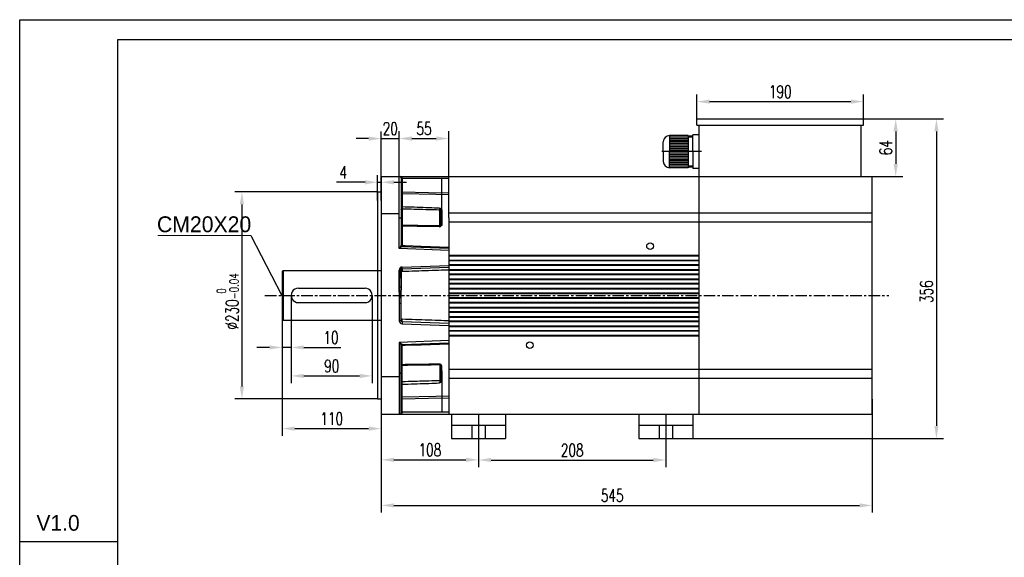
# Model space of a CAD drawing. Header units: inches. Extents: x -2985 to 8431, y -15940 to -4411.
# Tile 7 of 16: x -996 to 97, y -15241 to -14644. Entities that reach past the tile are written whole.
import ezdxf

# ---------------------------------------------------------------- set-up
doc = ezdxf.new("R2010")
doc.units = ezdxf.units.IN
doc.header["$MEASUREMENT"] = 0
doc.linetypes.add('CENTERX2', pattern=[20.32, 12.7, -2.54, 2.54, -2.54])
doc.layers.add('1', color=1, linetype='Continuous')
doc.layers.add('尺寸线', color=7, linetype='Continuous')
doc.layers.add('实线', color=7, linetype='Continuous', lineweight=30)
doc.styles.add('SLDTEXTSTYLE0', font='txt')
doc.styles.add('wldj', font='txt.shx', dxfattribs={"width": 0.7, "bigfont": 'INTECAD.SHX'})
doc.dimstyles.new('半径标注', dxfattribs={"dimscale": 4, "dimtxt": 3.5, "dimasz": 3.5, "dimexe": 2, "dimexo": 0, "dimgap": 1, "dimtad": 1, "dimdec": 3, "dimdsep": 46, "dimtxsty": 'wldj', "dimcen": 0.09, "dimclrd": 1, "dimclre": 1, "dimclrt": 3, "dimazin": 2, "dimtfac": 0.7, "dimtdec": 3, "dimtmove": 0, "dimatfit": 3, "dimfxl": 1, "dimtzin": 0, "dimarcsym": 0})

# ---------------------------------------------------------------- blocks, each defined once
blk = doc.blocks.new('*D56')
at = {"color": 1, "lineweight": -2}
for p, q in [((-594.4, -15073.3), (-594.4, -15191.2)), ((-49.4, -15065.2), (-49.4, -15191.2)), ((-580.4, -15183.2), (-63.4, -15183.2))]:
    blk.add_line(p, q, dxfattribs=at)
at = {"color": 1}
for points in [[(-580.4, -15180.9), (-580.4, -15185.5), (-594.4, -15183.2)], [(-63.4, -15185.5), (-63.4, -15180.9), (-49.4, -15183.2)]]:
    blk.add_solid(points, dxfattribs=at)
at = {"layer": 'Defpoints', "color": 0}
for p in [(-594.4, -15073.3), (-49.4, -15065.2), (-49.4, -15183.2)]:
    blk.add_point(p, dxfattribs=at)
at = {"color": 3, "insert": (-338, -15172.2), "char_height": 14, "attachment_point": 5, "style": 'wldj'}
blk.add_mtext('545', dxfattribs=at)
blk = doc.blocks.new('*D57')
at = {"color": 1, "lineweight": -2}
for p, q in [((-486.4, -15109), (-486.4, -15140.8)), ((-278.4, -15109), (-278.4, -15140.8)), ((-472.4, -15132.8), (-292.4, -15132.8))]:
    blk.add_line(p, q, dxfattribs=at)
at = {"color": 1}
for points in [[(-472.4, -15130.4), (-472.4, -15135.1), (-486.4, -15132.8)], [(-292.4, -15135.1), (-292.4, -15130.4), (-278.4, -15132.8)]]:
    blk.add_solid(points, dxfattribs=at)
at = {"layer": 'Defpoints', "color": 0}
for p in [(-486.4, -15109), (-278.4, -15109), (-278.4, -15132.8)]:
    blk.add_point(p, dxfattribs=at)
at = {"color": 3, "insert": (-382.4, -15121.8), "char_height": 14, "attachment_point": 5, "style": 'wldj'}
blk.add_mtext('208', dxfattribs=at)
blk = doc.blocks.new('*D58')
at = {"color": 1, "lineweight": -2}
for p, q in [((-574.4, -14818), (-574.4, -14767.8)), ((-519.4, -14818), (-519.4, -14767.8)), ((-560.4, -14775.8), (-533.4, -14775.8))]:
    blk.add_line(p, q, dxfattribs=at)
at = {"color": 1}
for points in [[(-560.4, -14773.5), (-560.4, -14778.2), (-574.4, -14775.8)], [(-533.4, -14778.2), (-533.4, -14773.5), (-519.4, -14775.8)]]:
    blk.add_solid(points, dxfattribs=at)
at = {"layer": 'Defpoints', "color": 0}
for p in [(-519.4, -14775.8), (-574.4, -14818), (-519.4, -14818)]:
    blk.add_point(p, dxfattribs=at)
at = {"color": 3, "insert": (-546.9, -14764.8), "char_height": 14, "attachment_point": 5, "style": 'wldj'}
blk.add_mtext('55', dxfattribs=at)
blk = doc.blocks.new('*D59')
at = {"color": 1, "lineweight": -2}
for p, q in [((-598.4, -14844.6), (-598.4, -14816.4)), ((-594.4, -14844.6), (-594.4, -14816.4)), ((-612.4, -14824.4), (-644.1, -14824.4)), ((-598.4, -14824.4), (-594.4, -14824.4)), ((-580.4, -14824.4), (-566.4, -14824.4))]:
    blk.add_line(p, q, dxfattribs=at)
at = {"color": 1}
for points in [[(-612.4, -14826.8), (-612.4, -14822.1), (-598.4, -14824.4)], [(-580.4, -14822.1), (-580.4, -14826.8), (-594.4, -14824.4)]]:
    blk.add_solid(points, dxfattribs=at)
at = {"layer": 'Defpoints', "color": 0}
for p in [(-594.4, -14824.4), (-598.4, -14844.6), (-594.4, -14844.6)]:
    blk.add_point(p, dxfattribs=at)
at = {"color": 3, "insert": (-636.6, -14813.4), "char_height": 14, "attachment_point": 5, "style": 'wldj'}
blk.add_mtext('4', dxfattribs=at)
blk = doc.blocks.new('*D60')
at = {"color": 1, "lineweight": -2}
for p, q in [((-704.4, -14950), (-704.4, -15105.9)), ((-594.4, -14950), (-594.4, -15105.9)), ((-690.4, -15097.9), (-608.4, -15097.9))]:
    blk.add_line(p, q, dxfattribs=at)
at = {"color": 1}
for points in [[(-690.4, -15095.6), (-690.4, -15100.3), (-704.4, -15097.9)], [(-608.4, -15100.3), (-608.4, -15095.6), (-594.4, -15097.9)]]:
    blk.add_solid(points, dxfattribs=at)
at = {"layer": 'Defpoints', "color": 0}
for p in [(-704.4, -14950), (-594.4, -14950), (-594.4, -15097.9)]:
    blk.add_point(p, dxfattribs=at)
at = {"color": 3, "insert": (-649.4, -15086.9), "char_height": 14, "attachment_point": 5, "style": 'wldj'}
blk.add_mtext('110', dxfattribs=at)
blk = doc.blocks.new('*D52')
at = {"color": 1, "lineweight": -2}
for p, q in [((-694.4, -14950), (-694.4, -15047.4)), ((-604.4, -14950), (-604.4, -15047.4)), ((-680.4, -15039.4), (-618.4, -15039.4))]:
    blk.add_line(p, q, dxfattribs=at)
at = {"color": 1}
for points in [[(-680.4, -15037.1), (-680.4, -15041.8), (-694.4, -15039.4)], [(-618.4, -15041.8), (-618.4, -15037.1), (-604.4, -15039.4)]]:
    blk.add_solid(points, dxfattribs=at)
at = {"layer": 'Defpoints', "color": 0}
for p in [(-694.4, -14950), (-604.4, -14950), (-604.4, -15039.4)]:
    blk.add_point(p, dxfattribs=at)
at = {"color": 3, "insert": (-649.4, -15028.4), "char_height": 14, "attachment_point": 5, "style": 'wldj'}
blk.add_mtext('90', dxfattribs=at)
blk = doc.blocks.new('*D53')
at = {"color": 1, "lineweight": -2}
for p, q in [((-704.4, -14950), (-704.4, -15015.8)), ((-694.4, -14950), (-694.4, -15015.8)), ((-718.4, -15007.8), (-732.4, -15007.8)), ((-694.4, -15007.8), (-704.4, -15007.8)), ((-680.4, -15007.8), (-639.2, -15007.8))]:
    blk.add_line(p, q, dxfattribs=at)
at = {"color": 1}
for points in [[(-718.4, -15010.1), (-718.4, -15005.5), (-704.4, -15007.8)], [(-680.4, -15005.5), (-680.4, -15010.1), (-694.4, -15007.8)]]:
    blk.add_solid(points, dxfattribs=at)
at = {"layer": 'Defpoints', "color": 0}
for p in [(-704.4, -14950), (-694.4, -14950), (-704.4, -15007.8)]:
    blk.add_point(p, dxfattribs=at)
at = {"color": 3, "insert": (-650.2, -14996.8), "char_height": 14, "attachment_point": 5, "style": 'wldj'}
blk.add_mtext('10', dxfattribs=at)
blk = doc.blocks.new('*D61')
at = {"color": 1, "lineweight": -2}
for p, q in [((-598.4, -14835), (-757.1, -14835)), ((-749.1, -14849), (-749.1, -15051)), ((-598.4, -15065), (-757.1, -15065))]:
    blk.add_line(p, q, dxfattribs=at)
at = {"color": 1}
for points in [[(-746.8, -14849), (-751.5, -14849), (-749.1, -14835)], [(-751.5, -15051), (-746.8, -15051), (-749.1, -15065)]]:
    blk.add_solid(points, dxfattribs=at)
at = {"layer": 'Defpoints', "color": 0}
for p in [(-598.4, -14835), (-749.1, -15065), (-598.4, -15065)]:
    blk.add_point(p, dxfattribs=at)
at = {"color": 3, "insert": (-764.8, -14956.8), "char_height": 14, "attachment_point": 5, "rotation": 90, "style": 'wldj'}
blk.add_mtext('%%c230{\\H10;\\S 0^ -0.04;}', dxfattribs=at)
blk = doc.blocks.new('*D62')
at = {"color": 1, "lineweight": -2}
for p, q in [((-243.9, -14754), (-243.9, -14726.9)), ((-229.9, -14734.9), (-72.9, -14734.9)), ((-58.9, -14754), (-58.9, -14726.9))]:
    blk.add_line(p, q, dxfattribs=at)
at = {"color": 1}
for points in [[(-229.9, -14732.6), (-229.9, -14737.2), (-243.9, -14734.9)], [(-72.9, -14737.2), (-72.9, -14732.6), (-58.9, -14734.9)]]:
    blk.add_solid(points, dxfattribs=at)
at = {"layer": 'Defpoints', "color": 0}
for p in [(-58.9, -14734.9), (-243.9, -14754), (-58.9, -14754)]:
    blk.add_point(p, dxfattribs=at)
at = {"color": 3, "insert": (-151.4, -14723.9), "char_height": 14, "attachment_point": 5, "style": 'wldj'}
blk.add_mtext('190', dxfattribs=at)
blk = doc.blocks.new('*D63')
at = {"color": 1, "lineweight": -2}
for p, q in [((-58.9, -14754), (-15.2, -14754)), ((-23.2, -14768), (-23.2, -14804)), ((-61.4, -14818), (-15.2, -14818))]:
    blk.add_line(p, q, dxfattribs=at)
at = {"color": 1}
for points in [[(-20.9, -14768), (-25.6, -14768), (-23.2, -14754)], [(-25.6, -14804), (-20.9, -14804), (-23.2, -14818)]]:
    blk.add_solid(points, dxfattribs=at)
at = {"layer": 'Defpoints', "color": 0}
for p in [(-58.9, -14754), (-61.4, -14818), (-23.2, -14818)]:
    blk.add_point(p, dxfattribs=at)
at = {"color": 3, "insert": (-34.2, -14786), "char_height": 14, "attachment_point": 5, "rotation": 90, "style": 'wldj'}
blk.add_mtext('64', dxfattribs=at)
blk = doc.blocks.new('*D64')
at = {"color": 1, "lineweight": -2}
for p, q in [((-72.5, -14754), (30, -14754)), ((22, -14768), (22, -15095)), ((-285.9, -15109), (30, -15109))]:
    blk.add_line(p, q, dxfattribs=at)
at = {"color": 1}
for points in [[(24.3, -14768), (19.7, -14768), (22, -14754)], [(19.7, -15095), (24.3, -15095), (22, -15109)]]:
    blk.add_solid(points, dxfattribs=at)
at = {"layer": 'Defpoints', "color": 0}
for p in [(-72.5, -14754), (-285.9, -15109), (22, -15109)]:
    blk.add_point(p, dxfattribs=at)
at = {"color": 3, "insert": (11, -14945.9), "char_height": 14, "attachment_point": 5, "rotation": 90, "style": 'wldj'}
blk.add_mtext('356', dxfattribs=at)
blk = doc.blocks.new('*D68')
at = {"color": 1, "lineweight": -2}
for p, q in [((-594.4, -15082), (-594.4, -15140.6)), ((-486.4, -15082.2), (-486.4, -15140.6)), ((-580.4, -15132.6), (-500.4, -15132.6))]:
    blk.add_line(p, q, dxfattribs=at)
at = {"color": 1}
for points in [[(-580.4, -15130.3), (-580.4, -15134.9), (-594.4, -15132.6)], [(-500.4, -15134.9), (-500.4, -15130.3), (-486.4, -15132.6)]]:
    blk.add_solid(points, dxfattribs=at)
at = {"layer": 'Defpoints', "color": 0}
for p in [(-594.4, -15082), (-486.4, -15082.2), (-486.4, -15132.6)]:
    blk.add_point(p, dxfattribs=at)
at = {"color": 3, "insert": (-540.4, -15121.6), "char_height": 14, "attachment_point": 5, "style": 'wldj'}
blk.add_mtext('108', dxfattribs=at)
blk = doc.blocks.new('*D69')
at = {"color": 1, "lineweight": -2}
for p, q in [((-594.4, -14830.5), (-594.4, -14767.9)), ((-574.4, -14830.5), (-574.4, -14767.9)), ((-608.4, -14775.9), (-622.4, -14775.9)), ((-594.4, -14775.9), (-574.4, -14775.9)), ((-560.4, -14775.9), (-546.4, -14775.9))]:
    blk.add_line(p, q, dxfattribs=at)
at = {"color": 1}
for points in [[(-608.4, -14778.3), (-608.4, -14773.6), (-594.4, -14775.9)], [(-560.4, -14773.6), (-560.4, -14778.3), (-574.4, -14775.9)]]:
    blk.add_solid(points, dxfattribs=at)
at = {"layer": 'Defpoints', "color": 0}
for p in [(-574.4, -14775.9), (-594.4, -14830.5), (-574.4, -14830.5)]:
    blk.add_point(p, dxfattribs=at)
at = {"color": 3, "insert": (-584.4, -14764.9), "char_height": 14, "attachment_point": 5, "style": 'wldj'}
blk.add_mtext('20', dxfattribs=at)

msp = doc.modelspace()

# ---------------------------------------------------------------- linework, layer by layer
for p, q in [((-995.8426, -15939.6569), (-995.8426, -14643.8976)), ((-995.8426, -14643.8976), (836.5443, -14643.8976)), ((-243.9429, -14754.0356), (-58.9429, -14754.0356)), ((-243.9429, -14761.0356), (-58.9429, -14761.0356)), ((-594.4402, -14818.0356), (-49.4399, -14818.0356)), ((-594.4402, -14818.0356), (-594.4402, -15082.0356)), ((-598.4402, -14835.0356), (-594.4402, -14835.0356)), ((-598.4402, -14835.0356), (-598.4402, -15065.0356)), ((-574.4429, -14859.6144), (-594.4402, -14859.6144)), ((-704.4402, -14923.5356), (-703.4402, -14922.5356)), ((-704.4402, -14923.5356), (-704.4402, -14976.5356)), ((-704.4402, -14923.5356), (-704.4402, -14976.5356)), ((-703.4402, -14922.5356), (-594.4402, -14922.5356)), ((-703.4402, -14922.5356), (-703.4402, -14977.5356)), ((-686.4402, -14942.0356), (-612.4314, -14942.0356)), ((-686.4402, -14958.0356), (-612.2592, -14958.0336)), ((-704.4402, -14976.5356), (-703.4402, -14977.5356)), ((-703.4402, -14977.5356), (-594.4402, -14977.5356)), ((-574.4429, -15040.4568), (-594.4402, -15040.4568)), ((-598.4402, -15065.0356), (-594.4402, -15065.0356)), ((-594.4402, -15082.0356), (-456.4402, -15082.0356)), ((-519.4429, -15082.0356), (-49.4399, -15082.0356)), ((-516.4402, -15082.0356), (-516.4402, -15109.0356)), ((-486.4402, -15082.245), (-486.4402, -15135.8262)), ((-456.4402, -15082.0356), (-456.4402, -15109.0356)), ((-308.4402, -15082.0356), (-308.4402, -15109.0356)), ((-278.4402, -15082.0356), (-278.4402, -15116.0406)), ((-248.4402, -15082.0356), (-248.4402, -15109.0356)), ((-516.4402, -15094.0356), (-456.4402, -15094.0356)), ((-493.9402, -15094.0356), (-493.9402, -15109.0356)), ((-478.9402, -15094.0356), (-478.9402, -15109.0356)), ((-308.4402, -15094.0356), (-248.4402, -15094.0356)), ((-285.9402, -15094.0356), (-285.9402, -15109.0356)), ((-270.9402, -15094.0356), (-270.9402, -15109.0356)), ((-516.4402, -15109.0356), (-456.4402, -15109.0356)), ((-308.4402, -15109.0356), (-248.4402, -15109.0356)), ((-995.8426, -15223.4077), (-886.7719, -15223.4077))]:
    msp.add_line(p, q)
at = {"color": 7, "linetype": 'Continuous', "lineweight": 30}
for p, q in [((-243.9429, -14761.0356), (-243.9429, -14754.0356)), ((-58.9429, -14761.0356), (-58.9429, -14754.0356)), ((-241.4429, -14818.0356), (-241.4429, -14761.0356)), ((-61.4429, -14818.0356), (-61.4429, -14761.0356)), ((-574.4429, -14863.7723), (-574.4429, -14818.0356)), ((-574.4429, -14818.0356), (-511.7429, -14818.0356)), ((-572.2429, -14820.2356), (-572.2429, -14864.4559)), ((-572.2429, -14820.2356), (-571.1813, -14820.2356)), ((-571.1813, -14820.2356), (-571.1813, -14835.1695)), ((-519.4429, -14820.2356), (-571.1813, -14820.2356)), ((-527.1429, -14866.1893), (-527.1429, -14819.9011)), ((-519.4429, -14863.7723), (-519.4429, -14818.0356)), ((-241.4429, -15082.5741), (-241.4429, -14818.0356)), ((-241.4429, -15082.5741), (-241.4429, -14818.0356)), ((-49.4399, -15082.0356), (-49.4399, -14818.0356)), ((-572.2429, -14835.1695), (-571.1813, -14835.1695)), ((-571.1813, -14837.1005), (-571.1813, -14851.4202)), ((-528.2813, -14856.1274), (-528.2958, -14855.9381)), ((-528.2813, -14872.1598), (-528.2813, -14856.1274)), ((-527.1719, -14855.0399), (-527.1429, -14855.2899)), ((-527.1429, -14855.2899), (-527.1429, -14871.4477)), ((-574.4429, -14897.7974), (-574.4429, -14863.7723)), ((-572.2429, -14864.4559), (-572.2429, -14894.6106)), ((-519.4429, -14858.2649), (-49.4399, -14858.2649)), ((-519.4429, -14863.7723), (-519.4429, -15082.0356)), ((-571.1813, -14873.1059), (-571.1813, -14894.5626)), ((-528.2958, -14872.2829), (-528.2813, -14872.1598)), ((-527.1429, -14871.4477), (-527.1719, -14871.7409)), ((-519.4429, -14868.2649), (-49.4399, -14868.2649)), ((-519.4429, -14899.987), (-574.4429, -14897.7974)), ((-571.1813, -14895.71), (-519.4429, -14897.5167)), ((-519.4429, -14905.2106), (-241.4429, -14905.2106)), ((-241.4429, -14905.7606), (-519.4429, -14905.7606)), ((-241.4429, -14906.4808), (-519.4429, -14906.4808)), ((-519.4429, -14910.8638), (-241.4429, -14910.8638)), ((-574.4429, -14941.0091), (-574.4429, -14921.8606)), ((-572.2429, -14921.8606), (-574.4429, -14921.8606)), ((-572.2429, -14921.8606), (-572.2429, -14941.0091)), ((-571.2581, -14918.5626), (-519.4429, -14916.7532)), ((-519.4429, -14918.9545), (-571.1813, -14920.7612)), ((-519.4429, -14911.2606), (-241.4429, -14911.2606)), ((-241.4429, -14911.8106), (-519.4429, -14911.8106)), ((-519.4429, -14915.6606), (-241.4429, -14915.6606)), ((-241.4429, -14916.2106), (-519.4429, -14916.2106)), ((-241.4429, -14916.8904), (-519.4429, -14916.8904)), ((-519.4429, -14921.2734), (-241.4429, -14921.2734)), ((-519.4429, -14921.7106), (-241.4429, -14921.7106)), ((-241.4429, -14922.2606), (-519.4429, -14922.2606)), ((-519.4429, -14926.1106), (-241.4429, -14926.1106)), ((-241.4429, -14926.6606), (-519.4429, -14926.6606)), ((-241.4429, -14927.3), (-519.4429, -14927.3)), ((-519.4429, -14931.683), (-241.4429, -14931.683)), ((-519.4429, -14932.1606), (-241.4429, -14932.1606)), ((-241.4429, -14932.7106), (-519.4429, -14932.7106)), ((-572.2429, -14941.0091), (-574.4429, -14941.0091)), ((-572.2429, -14941.0091), (-572.2331, -14942.6718)), ((-519.4429, -14936.5606), (-241.4429, -14936.5606)), ((-241.4429, -14937.1106), (-519.4429, -14937.1106)), ((-241.4429, -14937.7095), (-519.4429, -14937.7095)), ((-519.4429, -14942.0925), (-241.4429, -14942.0925)), ((-519.4429, -14942.6106), (-241.4429, -14942.6106)), ((-241.4429, -14943.1606), (-519.4429, -14943.1606)), ((-519.4429, -14947.0106), (-241.4429, -14947.0106)), ((-241.4429, -14947.5606), (-519.4429, -14947.5606)), ((-241.4429, -14948.1191), (-519.4429, -14948.1191)), ((-519.4429, -14952.5021), (-241.4429, -14952.5021)), ((-519.4429, -14953.0606), (-241.4429, -14953.0606)), ((-241.4429, -14953.6106), (-519.4429, -14953.6106)), ((-572.2429, -14959.0621), (-574.4429, -14959.0621)), ((-574.4429, -14959.0621), (-574.4429, -14978.2106)), ((-572.2429, -14959.0621), (-572.2331, -14957.3994)), ((-572.2429, -14978.2106), (-572.2429, -14959.0621)), ((-519.4429, -14957.4606), (-241.4429, -14957.4606)), ((-241.4429, -14958.0106), (-519.4429, -14958.0106)), ((-241.4429, -14958.5287), (-519.4429, -14958.5287)), ((-519.4429, -14962.9117), (-241.4429, -14962.9117)), ((-519.4429, -14963.5106), (-241.4429, -14963.5106)), ((-241.4429, -14964.0606), (-519.4429, -14964.0606)), ((-519.4429, -14967.9106), (-241.4429, -14967.9106)), ((-241.4429, -14968.4606), (-519.4429, -14968.4606)), ((-241.4429, -14968.9383), (-519.4429, -14968.9383)), ((-519.4429, -14973.3213), (-241.4429, -14973.3213)), ((-519.4429, -14973.9606), (-241.4429, -14973.9606)), ((-241.4429, -14974.5106), (-519.4429, -14974.5106)), ((-572.2429, -14978.2106), (-574.4429, -14978.2106)), ((-571.2581, -14981.5086), (-519.4429, -14983.3181)), ((-519.4429, -14981.1167), (-571.1813, -14979.31)), ((-519.4429, -14978.3606), (-241.4429, -14978.3606)), ((-241.4429, -14978.9106), (-519.4429, -14978.9106)), ((-241.4429, -14979.3478), (-519.4429, -14979.3478)), ((-519.4429, -14983.7308), (-241.4429, -14983.7308)), ((-519.4429, -14984.4106), (-241.4429, -14984.4106)), ((-241.4429, -14984.9606), (-519.4429, -14984.9606)), ((-519.4429, -14988.8106), (-241.4429, -14988.8106)), ((-241.4429, -14989.3606), (-519.4429, -14989.3606)), ((-241.4429, -14989.7574), (-519.4429, -14989.7574)), ((-519.4429, -14994.1404), (-241.4429, -14994.1404)), ((-519.4429, -14994.8606), (-241.4429, -14994.8606)), ((-241.4429, -14995.4106), (-519.4429, -14995.4106)), ((-519.4429, -15000.0843), (-574.4429, -15002.2738)), ((-574.4429, -15002.2738), (-574.4429, -15036.299)), ((-572.2429, -15035.6154), (-572.2429, -15005.4606)), ((-571.1813, -15004.3612), (-519.4429, -15002.5545)), ((-571.1813, -15026.9653), (-571.1813, -15005.5086)), ((-528.2958, -15027.7884), (-528.2813, -15027.9114)), ((-528.2813, -15027.9114), (-528.2813, -15043.9438)), ((-527.1429, -15028.6235), (-527.1719, -15028.3303)), ((-527.1429, -15044.7813), (-527.1429, -15028.6235)), ((-574.4429, -15036.299), (-574.4429, -15082.0356)), ((-572.2429, -15079.8356), (-572.2429, -15035.6154)), ((-527.1429, -15033.8819), (-527.1429, -15080.1701)), ((-519.4429, -15031.8063), (-49.4399, -15031.8063)), ((-519.4429, -15041.8063), (-49.4399, -15041.8063)), ((-571.1813, -15062.9707), (-571.1813, -15048.651)), ((-528.2813, -15043.9438), (-528.2958, -15044.1331)), ((-527.1719, -15045.0313), (-527.1429, -15044.7813)), ((-572.2429, -15064.9017), (-571.1813, -15064.9017)), ((-571.1813, -15079.8356), (-571.1813, -15064.9017)), ((-574.4429, -15082.0356), (-511.7429, -15082.0356)), ((-572.2429, -15079.8356), (-571.1813, -15079.8356)), ((-519.4429, -15079.8356), (-571.1813, -15079.8356))]:
    msp.add_line(p, q, dxfattribs=at)
at = {"color": 8, "linetype": 'Continuous', "lineweight": 30}
for p, q in [((-571.1429, -14854.1066), (-571.1429, -14872.5134)), ((-529.3813, -14873.0295), (-529.3813, -14855.6336)), ((-571.1429, -15045.9646), (-571.1429, -15027.5579)), ((-529.3813, -15027.0417), (-529.3813, -15044.4377))]:
    msp.add_line(p, q, dxfattribs=at)
at = {"color": 1, "linetype": 'CENTERX2'}
for p, q in [((-723.5321, -14950.0356), (-559.4402, -14950.0356)), ((-683.2472, -14950.0356), (-30.7922, -14950.0356))]:
    msp.add_line(p, q, dxfattribs=at)
at = {"color": 7, "linetype": 'Continuous', "lineweight": 30, "flags": 128}
for points in [[(-571.1813, -14835.1695), (-541.9652, -14835.7771), (-519.4429, -14836.2478)], [(-519.4429, -14838.3487), (-519.4429, -14838.3487), (-533.7249, -14837.8857), (-571.1813, -14837.1005)], [(-572.2429, -14854.5921), (-572.2218, -14854.4974), (-572.1592, -14854.4063), (-572.0575, -14854.3224), (-571.9207, -14854.2488), (-571.754, -14854.1885), (-571.5639, -14854.1436), (-571.3575, -14854.116), (-571.1429, -14854.1066)], [(-572.2429, -14872.416), (-572.2227, -14872.5477), (-572.1628, -14872.6746), (-572.0655, -14872.792), (-571.9342, -14872.8955), (-571.7739, -14872.9815), (-571.5903, -14873.0466), (-571.3904, -14873.0886), (-571.1813, -14873.1059)], [(-528.2958, -14872.2829), (-528.2633, -14872.1503), (-528.1915, -14872.0289), (-528.0832, -14871.9232), (-527.9422, -14871.8372), (-527.774, -14871.7741), (-527.5847, -14871.7363), (-527.3815, -14871.7251), (-527.1719, -14871.7409)], [(-527.1429, -14871.4477), (-527.3629, -14871.457), (-527.5755, -14871.4946), (-527.7723, -14871.5589), (-527.9454, -14871.6473), (-528.0878, -14871.7562), (-528.1939, -14871.8814), (-528.2592, -14872.0178), (-528.2813, -14872.1598)], [(-574.4429, -14897.7974), (-574.0609, -14897.244), (-573.6905, -14896.7075), (-573.3429, -14896.204), (-573.0288, -14895.749), (-572.7576, -14895.3562), (-572.5377, -14895.0376), (-572.3756, -14894.8028), (-572.2763, -14894.6591), (-572.2429, -14894.6106)], [(-571.1813, -14895.71), (-571.244, -14895.7501), (-571.4296, -14895.8689), (-571.731, -14896.0618), (-572.1366, -14896.3214), (-572.6309, -14896.6377), (-573.1948, -14896.9986), (-573.8066, -14897.3902), (-574.4429, -14897.7974)], [(-572.2429, -14894.037), (-572.2227, -14894.1373), (-572.1628, -14894.234), (-572.0655, -14894.3235), (-571.9342, -14894.4024), (-571.7739, -14894.4678), (-571.5903, -14894.5175), (-571.3904, -14894.5495), (-571.1813, -14894.5626)], [(-571.1813, -14894.5626), (-567.8465, -14894.6782), (-550.2609, -14895.2874), (-519.4429, -14896.355)], [(-571.1813, -14920.7612), (-571.1828, -14920.719), (-571.1872, -14920.5939), (-571.1942, -14920.3907), (-571.2038, -14920.1173), (-571.2154, -14919.7841), (-571.2287, -14919.404), (-571.2431, -14918.9915), (-571.2581, -14918.5626)], [(-571.1813, -14923.5672), (-571.3904, -14923.5596), (-571.5903, -14923.5411), (-571.7739, -14923.5124), (-571.9342, -14923.4746), (-572.0655, -14923.429), (-572.1628, -14923.3774), (-572.2227, -14923.3215), (-572.2429, -14923.2636)], [(-571.1813, -14976.504), (-571.3904, -14976.5116), (-571.5903, -14976.5301), (-571.7739, -14976.5588), (-571.9342, -14976.5966), (-572.0655, -14976.6422), (-572.1628, -14976.6939), (-572.2227, -14976.7497), (-572.2429, -14976.8077)], [(-571.1813, -14979.31), (-571.1828, -14979.3522), (-571.1872, -14979.4773), (-571.1942, -14979.6805), (-571.2038, -14979.954), (-571.2154, -14980.2871), (-571.2287, -14980.6672), (-571.2431, -14981.0797), (-571.2581, -14981.5086)], [(-571.1813, -15004.3612), (-571.244, -15004.3211), (-571.4296, -15004.2023), (-571.731, -15004.0094), (-572.1366, -15003.7499), (-572.6309, -15003.4335), (-573.1948, -15003.0726), (-573.8066, -15002.681), (-574.4429, -15002.2738)], [(-574.4429, -15002.2738), (-574.0609, -15002.8272), (-573.6905, -15003.3637), (-573.3429, -15003.8672), (-573.0288, -15004.3222), (-572.7576, -15004.715), (-572.5377, -15005.0336), (-572.3756, -15005.2684), (-572.2763, -15005.4122), (-572.2429, -15005.4606)], [(-572.2429, -15006.0342), (-572.2227, -15005.9339), (-572.1628, -15005.8372), (-572.0655, -15005.7478), (-571.9342, -15005.6689), (-571.7739, -15005.6034), (-571.5903, -15005.5537), (-571.3904, -15005.5217), (-571.1813, -15005.5086)], [(-571.1813, -15005.5086), (-567.8465, -15005.393), (-550.2609, -15004.7838), (-519.4429, -15003.7163)], [(-572.2429, -15027.6552), (-572.2227, -15027.5235), (-572.1628, -15027.3966), (-572.0655, -15027.2793), (-571.9342, -15027.1757), (-571.7739, -15027.0898), (-571.5903, -15027.0246), (-571.3904, -15026.9826), (-571.1813, -15026.9653)], [(-528.2958, -15027.7884), (-528.2633, -15027.921), (-528.1915, -15028.0424), (-528.0832, -15028.148), (-527.9422, -15028.234), (-527.774, -15028.2971), (-527.5847, -15028.335), (-527.3815, -15028.3462), (-527.1719, -15028.3303)], [(-527.1429, -15028.6235), (-527.3629, -15028.6142), (-527.5755, -15028.5766), (-527.7723, -15028.5124), (-527.9454, -15028.424), (-528.0878, -15028.315), (-528.1939, -15028.1898), (-528.2592, -15028.0535), (-528.2813, -15027.9114)], [(-572.2429, -15045.4791), (-572.2218, -15045.5738), (-572.1592, -15045.6649), (-572.0575, -15045.7488), (-571.9207, -15045.8224), (-571.754, -15045.8828), (-571.5639, -15045.9276), (-571.3575, -15045.9553), (-571.1429, -15045.9646)], [(-519.4429, -15061.7225), (-519.4429, -15061.7225), (-533.7249, -15062.1856), (-571.1813, -15062.9707)], [(-571.1813, -15064.9017), (-541.9652, -15064.2941), (-519.4429, -15063.8234)]]:
    msp.add_lwpolyline(points, dxfattribs=at)
at = {"lineweight": 0, "extrusion": (0, 1, 0), "elevation": -14883.3676}
msp.add_lwpolyline([(842.5411, 0), (739.1105, 0)], dxfattribs=at)
at = {"color": 7, "linetype": 'Continuous', "lineweight": 30}
for centre in [(-295.9429, -14895.3106), (-429.4429, -15005.3106)]:
    msp.add_circle(centre, 3.74, dxfattribs=at)
for centre, radius, start, end in [((-571.211, -14836.0667), 1.0342, 183.7842451, 271.644252), ((-571.2602, -14850.4317), 0.9916, 187.6848215, 274.5622165), ((-529.1887, -14857.034), 1.4137, 50.8275383, 97.8296364), ((-527.1793, -14856.183), 1.143, 89.6289997, 167.6314118), ((-527.2874, -14856.286), 1.0065, 81.7479371, 170.9347687), ((-571.1429, -14871.1871), 1.1, 180.0144292, 269.3835349), ((-529.3813, -14871.9295), 1.1, 269.3428303, 311.4900032), ((-571.1429, -14894.6106), 1.1, 180, 268), ((-571.1429, -14921.8606), 3.3, 92, 180), ((-571.1429, -14921.8606), 1.1, 92, 180), ((-571.1429, -14978.2106), 3.3, 180, 268), ((-571.1429, -14978.2106), 1.1, 180, 268), ((-571.1429, -15005.4606), 1.1, 92, 180), ((-571.1429, -15028.8841), 1.1, 90.6164651, 179.9855708), ((-529.3813, -15028.1417), 1.1, 48.5099968, 90.6571697), ((-571.2602, -15049.6395), 0.9916, 85.4377835, 172.3151785), ((-529.1887, -15043.0372), 1.4137, 262.1703636, 309.1724617), ((-527.1793, -15043.8883), 1.143, 192.3685882, 270.3710003), ((-527.2874, -15043.7852), 1.0065, 189.0652313, 278.2520629), ((-571.211, -15064.0045), 1.0342, 88.355748, 176.2157549)]:
    msp.add_arc(centre, radius, start, end, dxfattribs=at)
for centre, start, end in [((-686.4402, -14950.0356), 89.9999963, 270.0031603), ((-612.4402, -14950.0356), 268.707364, 90.0625023)]:
    msp.add_arc(centre, 8, start, end)
at = {"color": 8, "linetype": 'Continuous', "lineweight": 30}
msp.add_ellipse((-574.4429, -14820.2356), major_axis=(-3.2616, 0), ratio=0.674513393, start_param=3.141592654, end_param=4.438982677, dxfattribs=at)
at = {"color": 8, "linetype": 'Continuous', "lineweight": 30, "extrusion": (0, 0, -1)}
msp.add_ellipse((-574.4429, -15079.8356), major_axis=(3.2616, 0), ratio=0.674513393, start_param=0, end_param=1.297390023, dxfattribs=at)
at = {"color": 7, "linetype": 'Continuous', "lineweight": 30}
for points, knots in [([(-574.4429, -14818.0356), (-574.2037, -14818.0584), (-573.7255, -14818.104), (-573.0863, -14818.4577), (-572.5858, -14818.9824), (-572.3027, -14819.6012), (-572.2433, -14820.0376), (-572.2429, -14820.2315), (-572.2429, -14820.2356)], [0, 0, 0, 0, 0.202722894, 0.405307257, 0.611799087, 0.827090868, 0.996296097, 1, 1, 1, 1]), ([(-571.1813, -14835.1695), (-571.1834, -14835.4168), (-571.1877, -14835.9114), (-571.1879, -14836.5681), (-571.1847, -14836.935), (-571.1818, -14837.0787), (-571.1813, -14837.1005)], [0, 0, 0, 0, 0.314553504, 0.62913458, 0.943629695, 1, 1, 1, 1]), ([(-571.1813, -14851.4202), (-562.3649, -14851.7071), (-544.7646, -14852.2796), (-527.1649, -14852.8912), (-529.4183, -14853.3231)], [0, 0, 0, 0, 0.500922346, 1, 1, 1, 1]), ([(-571.1813, -14851.4202), (-571.1799, -14851.5944), (-571.1771, -14851.943), (-571.1679, -14852.6503), (-571.1562, -14853.4067), (-571.1474, -14853.8733), (-571.1429, -14854.1066)], [0, 0, 0, 0, 0.24947962, 0.499548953, 0.749754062, 1, 1, 1, 1]), ([(-529.3876, -14855.3044), (-527.1649, -14855.3702), (-544.7647, -14854.8447), (-562.3649, -14854.3522), (-571.1429, -14854.1066)], [0, 0, 0, 0, 0.501257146, 1, 1, 1, 1]), ([(-529.4197, -14853.1964), (-529.417, -14853.1977), (-529.2152, -14853.2943), (-528.82, -14853.4778), (-528.4575, -14853.6844), (-528.2813, -14853.7849)], [0, 0, 0, 0, 0.0068298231, 0.517148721, 1, 1, 1, 1]), ([(-528.2958, -14855.9381), (-528.3005, -14855.91), (-528.3348, -14855.7035), (-528.513, -14855.2114), (-528.87, -14854.4082), (-529.1751, -14853.6764), (-529.3616, -14853.3022), (-529.4186, -14853.1985), (-529.4197, -14853.1964)], [0, 0, 0, 0, 0.029357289, 0.215417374, 0.501159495, 0.847713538, 0.996968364, 1, 1, 1, 1]), ([(-529.3813, -14855.6336), (-529.3841, -14855.4906), (-529.3914, -14855.1094), (-529.4026, -14854.455), (-529.4136, -14853.7349), (-529.4176, -14853.3777), (-529.4197, -14853.1964)], [0, 0, 0, 0, 0.165389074, 0.440859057, 0.71626344, 1, 1, 1, 1]), ([(-528.2813, -14853.7849), (-528.2727, -14853.7902), (-527.9916, -14853.9632), (-527.5331, -14854.3161), (-527.2432, -14854.7705), (-527.1811, -14855.0049), (-527.1719, -14855.0399)], [0, 0, 0, 0, 0.0156917, 0.511587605, 0.927016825, 1, 1, 1, 1]), ([(-574.4429, -14863.7723), (-574.2037, -14863.7793), (-573.7255, -14863.7934), (-573.0863, -14863.903), (-572.5858, -14864.0658), (-572.3027, -14864.2582), (-572.2433, -14864.3941), (-572.2429, -14864.4546), (-572.2429, -14864.4559)], [0, 0, 0, 0, 0.202722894, 0.405307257, 0.611799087, 0.827090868, 0.996296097, 1, 1, 1, 1]), ([(-529.4185, -14873.7246), (-527.1647, -14873.7314), (-544.7644, -14873.5098), (-562.3647, -14873.2407), (-571.1813, -14873.1059)], [0, 0, 0, 0, 0.4990670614, 1, 1, 1, 1]), ([(-529.3813, -14872.8911), (-529.3813, -14872.8911), (-537.8578, -14872.7947), (-555.4592, -14872.5219), (-571.1593, -14872.2785)], [0, 0, 0, 0, 0.108013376, 1, 1, 1, 1]), ([(-527.1719, -14871.7409), (-527.2029, -14871.855), (-527.2928, -14872.1859), (-527.6473, -14872.6878), (-528.2895, -14873.2245), (-528.918, -14873.5759), (-529.3184, -14873.788), (-529.417, -14873.8406), (-529.4197, -14873.842)], [0, 0, 0, 0, 0.124343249, 0.360784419, 0.600176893, 0.901374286, 0.997333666, 1, 1, 1, 1]), ([(-528.6481, -14872.7514), (-528.6141, -14872.7203), (-528.503, -14872.619), (-528.3631, -14872.4792), (-528.3119, -14872.3298), (-528.2958, -14872.2829)], [0, 0, 0, 0, 0.232536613, 0.75907786, 1, 1, 1, 1]), ([(-571.1813, -14894.5626), (-571.1834, -14894.7682), (-571.1877, -14895.1793), (-571.1879, -14895.5747), (-571.1847, -14895.7036), (-571.1818, -14895.7091), (-571.1813, -14895.71)], [0, 0, 0, 0, 0.314553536, 0.629133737, 0.943631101, 1, 1, 1, 1]), ([(-574.2976, -14920.8921), (-574.2569, -14922.6131), (-574.1082, -14928.7317), (-573.8082, -14939.2582), (-574.3207, -14950.2566), (-574.4124, -14956.862), (-574.4429, -14959.0621)], [0.1413538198, 0.1413538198, 0.1413538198, 0.1413538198, 0.2575003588, 0.5542820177, 0.8515408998, 1, 1, 1, 1]), ([(-571.1813, -14920.7612), (-571.1866, -14920.7857), (-571.1972, -14920.8348), (-571.2058, -14921.2142), (-571.2077, -14921.7727), (-571.2021, -14922.468), (-571.1921, -14923.0933), (-571.184, -14923.4501), (-571.1813, -14923.5672)], [0, 0, 0, 0, 0.18231886, 0.364718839, 0.546952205, 0.729024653, 0.911085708, 1, 1, 1, 1]), ([(-519.4429, -14921.7957), (-521.7788, -14921.8756), (-541.5913, -14922.5538), (-561.4044, -14923.2324), (-571.1813, -14923.5672)], [0, 0, 0, 0, 0.506545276, 1, 1, 1, 1]), ([(-574.2976, -14979.1791), (-574.2569, -14977.4582), (-574.1082, -14971.3396), (-573.8082, -14960.8131), (-574.3207, -14949.8146), (-574.4124, -14943.2092), (-574.4429, -14941.0091)], [0.1413538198, 0.1413538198, 0.1413538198, 0.1413538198, 0.2575003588, 0.5542820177, 0.8515408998, 1, 1, 1, 1]), ([(-571.1813, -14979.31), (-571.1866, -14979.2855), (-571.1972, -14979.2365), (-571.2058, -14978.8571), (-571.2077, -14978.2985), (-571.2021, -14977.6032), (-571.1921, -14976.9779), (-571.184, -14976.6211), (-571.1813, -14976.504)], [0, 0, 0, 0, 0.18231886, 0.364718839, 0.546952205, 0.729024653, 0.911085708, 1, 1, 1, 1]), ([(-519.4429, -14978.2756), (-521.7788, -14978.1956), (-541.5913, -14977.5174), (-561.4044, -14976.8389), (-571.1813, -14976.504)], [0, 0, 0, 0, 0.506545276, 1, 1, 1, 1]), ([(-571.1813, -15005.5086), (-571.1834, -15005.303), (-571.1877, -15004.892), (-571.1879, -15004.4965), (-571.1847, -15004.3677), (-571.1818, -15004.3621), (-571.1813, -15004.3612)], [0, 0, 0, 0, 0.314553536, 0.629133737, 0.943631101, 1, 1, 1, 1]), ([(-529.4185, -15026.3466), (-527.1647, -15026.3398), (-544.7644, -15026.5615), (-562.3647, -15026.8305), (-571.1813, -15026.9653)], [0, 0, 0, 0, 0.4990670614, 1, 1, 1, 1]), ([(-529.3813, -15027.1802), (-529.3813, -15027.1802), (-537.8578, -15027.2765), (-555.4592, -15027.5494), (-571.1593, -15027.7927)], [0, 0, 0, 0, 0.108013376, 1, 1, 1, 1]), ([(-527.1719, -15028.3303), (-527.2029, -15028.2163), (-527.2928, -15027.8854), (-527.6473, -15027.3835), (-528.2895, -15026.8467), (-528.918, -15026.4953), (-529.3184, -15026.2833), (-529.417, -15026.2306), (-529.4197, -15026.2292)], [0, 0, 0, 0, 0.124343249, 0.360784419, 0.600176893, 0.901374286, 0.997333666, 1, 1, 1, 1]), ([(-528.6481, -15027.3198), (-528.6141, -15027.3509), (-528.503, -15027.4522), (-528.3631, -15027.592), (-528.3119, -15027.7415), (-528.2958, -15027.7884)], [0, 0, 0, 0, 0.232536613, 0.75907786, 1, 1, 1, 1]), ([(-574.4429, -15036.299), (-574.2037, -15036.2919), (-573.7255, -15036.2778), (-573.0863, -15036.1682), (-572.5858, -15036.0054), (-572.3027, -15035.813), (-572.2433, -15035.6771), (-572.2429, -15035.6167), (-572.2429, -15035.6154)], [0, 0, 0, 0, 0.202722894, 0.405307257, 0.611799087, 0.827090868, 0.996296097, 1, 1, 1, 1]), ([(-571.1813, -15048.651), (-571.1799, -15048.4769), (-571.1771, -15048.1282), (-571.1679, -15047.4209), (-571.1562, -15046.6645), (-571.1474, -15046.1979), (-571.1429, -15045.9646)], [0, 0, 0, 0, 0.24947962, 0.499548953, 0.749754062, 1, 1, 1, 1]), ([(-571.1813, -15048.651), (-562.3649, -15048.3642), (-544.7646, -15047.7916), (-527.1649, -15047.18), (-529.4183, -15046.7482)], [0, 0, 0, 0, 0.500922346, 1, 1, 1, 1]), ([(-529.3876, -15044.7668), (-527.1649, -15044.7011), (-544.7647, -15045.2266), (-562.3649, -15045.719), (-571.1429, -15045.9646)], [0, 0, 0, 0, 0.501257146, 1, 1, 1, 1]), ([(-528.2958, -15044.1331), (-528.3005, -15044.1612), (-528.3348, -15044.3677), (-528.513, -15044.8599), (-528.87, -15045.6631), (-529.1751, -15046.3948), (-529.3616, -15046.7691), (-529.4186, -15046.8727), (-529.4197, -15046.8748)], [0, 0, 0, 0, 0.029357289, 0.215417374, 0.501159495, 0.847713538, 0.996968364, 1, 1, 1, 1]), ([(-529.3813, -15044.4377), (-529.3841, -15044.5806), (-529.3914, -15044.9618), (-529.4026, -15045.6162), (-529.4136, -15046.3363), (-529.4176, -15046.6935), (-529.4197, -15046.8748)], [0, 0, 0, 0, 0.165389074, 0.440859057, 0.71626344, 1, 1, 1, 1]), ([(-529.4197, -15046.8748), (-529.417, -15046.8735), (-529.2152, -15046.7769), (-528.82, -15046.5934), (-528.4575, -15046.3868), (-528.2813, -15046.2864)], [0, 0, 0, 0, 0.0068298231, 0.517148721, 1, 1, 1, 1]), ([(-528.2813, -15046.2864), (-528.2727, -15046.281), (-527.9916, -15046.108), (-527.5331, -15045.7551), (-527.2432, -15045.3008), (-527.1811, -15045.0663), (-527.1719, -15045.0313)], [0, 0, 0, 0, 0.0156917, 0.511587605, 0.927016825, 1, 1, 1, 1]), ([(-571.1813, -15064.9017), (-571.1834, -15064.6545), (-571.1877, -15064.1599), (-571.1879, -15063.5031), (-571.1847, -15063.1362), (-571.1818, -15062.9926), (-571.1813, -15062.9707)], [0, 0, 0, 0, 0.314553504, 0.62913458, 0.943629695, 1, 1, 1, 1]), ([(-574.4429, -15082.0356), (-574.2037, -15082.0128), (-573.7255, -15081.9672), (-573.0863, -15081.6136), (-572.5858, -15081.0889), (-572.3027, -15080.47), (-572.2433, -15080.0336), (-572.2429, -15079.8398), (-572.2429, -15079.8356)], [0, 0, 0, 0, 0.202722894, 0.405307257, 0.611799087, 0.827090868, 0.996296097, 1, 1, 1, 1])]:
    msp.add_open_spline(points, degree=3, knots=knots, dxfattribs=at)
at = {"color": 8, "linetype": 'Continuous', "lineweight": 30}
for points, knots in [([(-571.16, -14872.3154), (-571.1626, -14872.3145), (-571.1692, -14872.3122), (-571.1771, -14872.5797), (-571.1799, -14872.9305), (-571.1813, -14873.1059)], [0, 0, 0, 0, 0.2451260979, 0.622605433, 1, 1, 1, 1]), ([(-529.4197, -14873.842), (-529.4186, -14873.8396), (-529.3694, -14873.7323), (-529.3123, -14873.6155), (-529.1254, -14873.2674), (-528.9204, -14872.9895), (-528.7116, -14872.8069), (-528.6481, -14872.7514)], [0, 0, 0, 0, 0.004660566, 0.202077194, 0.234191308, 0.766952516, 1, 1, 1, 1]), ([(-529.4197, -14873.842), (-529.4185, -14873.7237), (-529.4155, -14873.425), (-529.4071, -14873.1), (-529.3988, -14873.0542), (-529.3947, -14873.0315)], [0, 0, 0, 0, 0.2483259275, 0.6271487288, 1, 1, 1, 1]), ([(-572.2331, -14957.3994), (-572.2251, -14955.7751), (-572.1955, -14949.7531), (-572.0304, -14939.2725), (-572.1382, -14927.9891), (-572.1917, -14921.1536), (-572.2104, -14918.738)], [0, 0, 0, 0, 0.1220468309, 0.4525016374, 0.7842433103, 0.965621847, 0.965621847, 0.965621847, 0.965621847]), ([(-571.16, -15027.7558), (-571.1626, -15027.7567), (-571.1692, -15027.7591), (-571.1771, -15027.4915), (-571.1799, -15027.1407), (-571.1813, -15026.9653)], [0, 0, 0, 0, 0.2451260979, 0.622605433, 1, 1, 1, 1]), ([(-529.4197, -15026.2292), (-529.4185, -15026.3475), (-529.4155, -15026.6462), (-529.4071, -15026.9712), (-529.3988, -15027.017), (-529.3947, -15027.0397)], [0, 0, 0, 0, 0.2483259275, 0.6271487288, 1, 1, 1, 1]), ([(-529.4197, -15026.2292), (-529.4186, -15026.2317), (-529.3694, -15026.3389), (-529.3123, -15026.4557), (-529.1254, -15026.8038), (-528.9204, -15027.0817), (-528.7116, -15027.2643), (-528.6481, -15027.3198)], [0, 0, 0, 0, 0.004660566, 0.202077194, 0.234191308, 0.766952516, 1, 1, 1, 1])]:
    msp.add_open_spline(points, degree=3, knots=knots, dxfattribs=at)
at = {"layer": '1'}
for p, q in [((-886.7719, -15917.8428), (-886.7719, -14665.7118)), ((-886.7719, -14665.7118), (814.7301, -14665.7118))]:
    msp.add_line(p, q, dxfattribs=at)
at = {"layer": '实线', "color": 0}
for p, q in [((-281.3179, -14790.384), (-281.3179, -14779.384)), ((-253.8179, -14772.509), (-274.4429, -14772.509)), ((-274.4429, -14772.509), (-274.4429, -14790.384)), ((-253.8179, -14774.2965), (-274.4429, -14774.2965)), ((-253.8179, -14776.084), (-274.4429, -14776.084)), ((-253.8179, -14777.8715), (-274.4429, -14777.8715)), ((-253.8179, -14779.659), (-274.4429, -14779.659)), ((-253.8179, -14772.509), (-253.8179, -14808.259)), ((-248.3179, -14773.1965), (-253.8179, -14773.1965)), ((-248.3179, -14790.384), (-248.3179, -14771.8215)), ((-241.4429, -14771.8215), (-248.3179, -14771.8215)), ((-281.3179, -14790.384), (-281.3179, -14801.384)), ((-253.8179, -14781.4465), (-274.4429, -14781.4465)), ((-253.8179, -14783.234), (-274.4429, -14783.234)), ((-253.8179, -14785.0215), (-274.4429, -14785.0215)), ((-253.8179, -14786.809), (-274.4429, -14786.809)), ((-253.8179, -14788.5965), (-274.4429, -14788.5965)), ((-274.4429, -14808.259), (-274.4429, -14790.384)), ((-248.3179, -14790.384), (-248.3179, -14808.9465)), ((-253.8179, -14792.1715), (-274.4429, -14792.1715)), ((-253.8179, -14793.959), (-274.4429, -14793.959)), ((-253.8179, -14795.7465), (-274.4429, -14795.7465)), ((-253.8179, -14797.534), (-274.4429, -14797.534)), ((-253.8179, -14799.3215), (-274.4429, -14799.3215)), ((-253.8179, -14801.109), (-274.4429, -14801.109)), ((-253.8179, -14802.8965), (-274.4429, -14802.8965)), ((-253.8179, -14804.684), (-274.4429, -14804.684)), ((-253.8179, -14806.4715), (-274.4429, -14806.4715)), ((-253.8179, -14808.259), (-274.4429, -14808.259)), ((-248.3179, -14807.5715), (-253.8179, -14807.5715)), ((-241.4429, -14808.9465), (-248.3179, -14808.9465))]:
    msp.add_line(p, q, dxfattribs=at)
for centre, start, end in [((-274.4429, -14779.384), 90, 180), ((-274.4429, -14801.384), 180, 270)]:
    msp.add_arc(centre, 6.875, start, end, dxfattribs=at)
at = {"layer": '尺寸线', "color": 0}
for p, q in [((-248.3179, -14774.2277), (-253.8179, -14774.2277)), ((-238.8186, -14790.384), (-282.7598, -14790.384)), ((-248.3179, -14806.5402), (-253.8179, -14806.5402))]:
    msp.add_line(p, q, dxfattribs=at)
at = {"layer": '尺寸线'}
msp.add_line((-739.1105, -14883.3676), (-704.8902, -14950.0356), dxfattribs=at)

# ---------------------------------------------------------------- texts
at = {"insert": (-843.4239, -14862.2476), "char_height": 17.6, "width": 113.142857, "attachment_point": 1, "style": 'SLDTEXTSTYLE0'}
msp.add_mtext('CM20X20', dxfattribs=at)
at = {"layer": '尺寸线', "insert": (-990.2228, -15193.8468), "char_height": 17.4513, "width": 109.070647, "attachment_point": 1}
msp.add_mtext('  V1.0', dxfattribs=at)

# ---------------------------------------------------------------- dimensions: what is measured, and where the dimension line sits
dim = msp.add_linear_dim(base=(-58.9429, -14734.8939), p1=(-243.9429, -14754.0356), p2=(-58.9429, -14754.0356), text='190', dimstyle='半径标注')
dim.commit()
dim.dimension.update_dxf_attribs({"geometry": '*D62', "text_midpoint": (-151.4429, -14723.8939)})
dim = msp.add_linear_dim(base=(-574.4429, -14775.9292), p1=(-594.4402, -14830.5001), p2=(-574.4429, -14830.5001), dimstyle='半径标注', override={"dimdec": 1})
dim.commit()
dim.dimension.update_dxf_attribs({"geometry": '*D69', "text_midpoint": (-584.4415, -14775.9292), "dimtype": 160})
for base, p1, p2, picture, middle in [((-519.4429, -14775.8471), (-574.4429, -14818.0356), (-519.4429, -14818.0356), '*D58', (-546.9429, -14764.8471)), ((-486.4402, -15132.5997), (-594.4402, -15082.0356), (-486.4402, -15082.245), '*D68', (-540.4402, -15121.5997)), ((-278.4402, -15132.7524), (-486.4402, -15109.0356), (-278.4402, -15109.0356), '*D57', (-382.4402, -15121.7524))]:
    dim = msp.add_linear_dim(base=base, p1=p1, p2=p2, dimstyle='半径标注')
    dim.commit()
    dim.dimension.update_dxf_attribs({"geometry": picture, "text_midpoint": middle})
for base, p1, p2, text, picture, middle in [((22.0126, -15109.0356), (-72.4963, -14754.0356), (-285.9402, -15109.0356), '356', '*D64', (22.0126, -14945.9122)), ((-749.1304, -15065.0356), (-598.4402, -14835.0356), (-598.4402, -15065.0356), '%%c230{\\H10;\\S 0^ -0.04;}', '*D61', (-749.1304, -14956.7955))]:
    dim = msp.add_linear_dim(base=base, p1=p1, p2=p2, angle=90, text=text, dimstyle='半径标注')
    dim.commit()
    dim.dimension.update_dxf_attribs({"geometry": picture, "text_midpoint": middle, "dimtype": 160})
dim = msp.add_linear_dim(base=(-23.2275, -14818.0356), p1=(-58.9429, -14754.0356), p2=(-61.4429, -14818.0356), angle=90, dimstyle='半径标注')
dim.commit()
dim.dimension.update_dxf_attribs({"geometry": '*D63', "text_midpoint": (-34.2275, -14786.0356)})
for base, p1, p2, picture, middle in [((-594.4402, -14824.4319), (-598.4402, -14844.5683), (-594.4402, -14844.5683), '*D59', (-636.5613, -14824.4319)), ((-704.4402, -15007.7913), (-694.4402, -14950.0356), (-704.4402, -14950.0356), '*D53', (-650.1624, -15007.7913)), ((-594.4402, -15097.9495), (-704.4402, -14950.0356), (-594.4402, -14950.0356), '*D60', (-649.4402, -15097.9495)), ((-604.4402, -15039.4282), (-694.4402, -14950.0356), (-604.4402, -14950.0356), '*D52', (-649.4402, -15039.4282)), ((-49.4399, -15183.1837), (-594.4402, -15073.3099), (-49.4399, -15065.203), '*D56', (-337.9631, -15183.1837))]:
    dim = msp.add_linear_dim(base=base, p1=p1, p2=p2, dimstyle='半径标注')
    dim.commit()
    dim.dimension.update_dxf_attribs({"geometry": picture, "text_midpoint": middle, "dimtype": 160})

doc.saveas('drawing.dxf')
